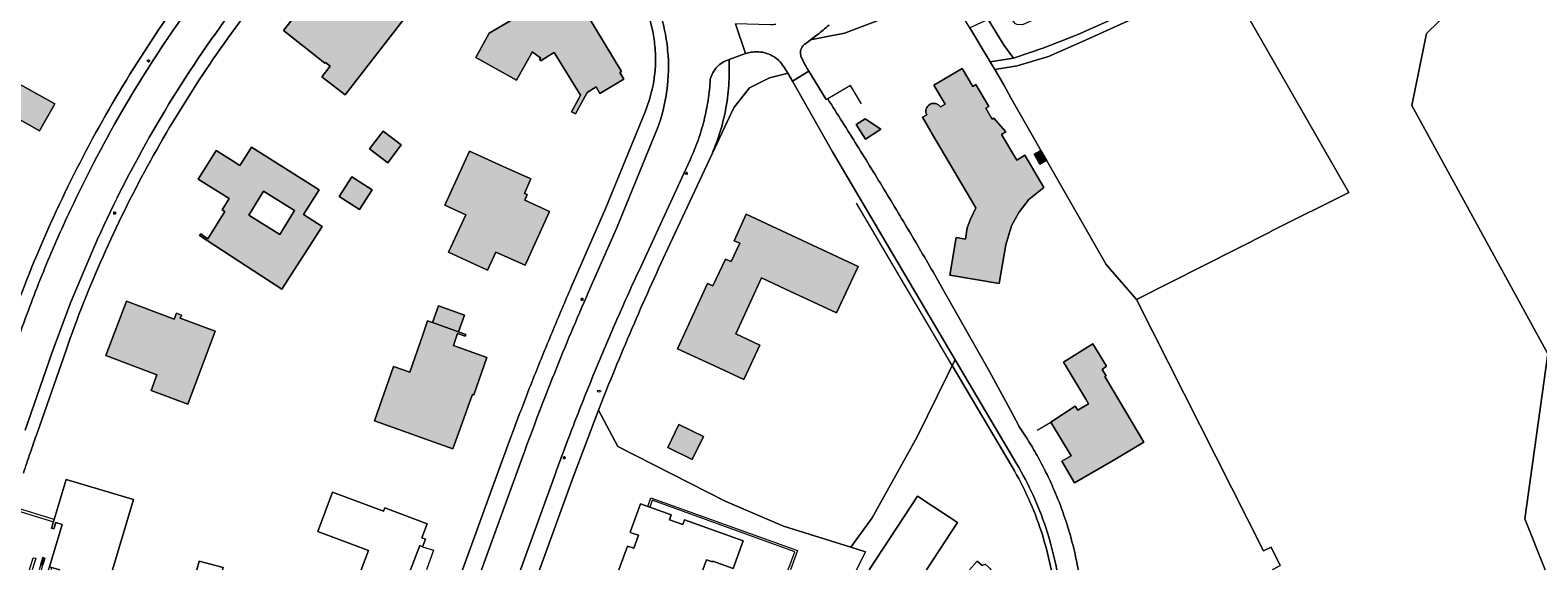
# Model space of a CAD drawing. Header units: metres. Extents: x 187482 to 189800, y 333582 to 335019.
# Tile 155 of 256: x 189077 to 189325, y 333584 to 333673. Entities that reach past the tile are written whole.
import ezdxf
from ezdxf.enums import TextEntityAlignment as Align

# ---------------------------------------------------------------- set-up
doc = ezdxf.new("R2010")
doc.units = ezdxf.units.M
doc.layers.get('0').update_dxf_attribs({"color": 252, "lineweight": 18})
for name, color, linetype, lineweight in [('B-WE-GR-BEPLANTING_CULTUUR_HEESTERS-GV', 252, 'Continuous', 18), ('B-WE-GR-BOS_LOOF-GV', 252, 'Continuous', 18), ('B-WE-GR-HAAG-G', 252, 'GR-HAAG1-SO', 18), ('B-WE-IE-MEUBILAIR-S', 252, 'Continuous', 18), ('B-WE-IE-TERREINAFSCHEIDING_KUNSTMATIG_HEKWERK-G', 252, 'IE-TERREINAFSCHEIDING_KUNSTMATIG-SO', 18), ('B-WE-IE-TERREINAFSCHEIDING_KUNSTMATIG_MUUR-G', 252, 'IE-TERREINAFSCHEIDING_KUNSTMATIG-SO', 18), ('B-WE-OG-BEBOUWING-GV', 252, 'Continuous', 18), ('B-WE-OG-TERREIN_BEGROEID-GV', 252, 'Continuous', 18), ('B-WE-OG-TERREIN_ERF-GV', 252, 'Continuous', 18), ('B-WE-VH-GESLOTENVERHARDING_ASFALT-GV', 252, 'Continuous', 18), ('B-WE-VH-OPENVERHARDING_BETONSTRAATSTEEN-GV', 252, 'Continuous', 18), ('B-WE-VH-OPENVERHARDING_TEGEL-GV', 252, 'Continuous', 18)]:
    doc.layers.add(name, color=color, linetype=linetype, lineweight=lineweight)
doc.layers.add('B-WE-OG-BEBOUWING-V', color=7, linetype='Continuous', lineweight=18, true_color=0xf0f0f0)
doc.styles.add('NLCS-ISO', font='NLCS-ISO.ttf')
doc.linetypes.add('GR-HAAG1-SO', pattern='A,6,[176,NLCS.SHX,S=0.125,R=0,X=0,Y=0],-2', length=8)
doc.linetypes.add('IE-TERREINAFSCHEIDING_KUNSTMATIG-SO', pattern='A,4,[82,NLCS.SHX,S=0.75,R=90,X=0,Y=0],4,-2', length=10)

# ---------------------------------------------------------------- blocks, each defined once
blk = doc.blocks.new('SIE-MEUBILAIR_PAAL_LICHTMAST-SO')
for points in [[(-0.62, 0), (-1, 0)], [(-0.71, 0.71), (-0.44, 0.44)], [(0, 1), (0, 0.62)], [(0.44, 0.44), (0.71, 0.71)], [(1, 0), (0.62, 0)], [(-0.71, -0.71), (-0.44, -0.44)], [(0, -0.62), (0, -1)], [(0.44, -0.44), (0.71, -0.71)]]:
    blk.add_lwpolyline(points)
blk.add_circle((0, 0), 0.5)
blk = doc.blocks.new('SIE-MEUBILAIR_PUT_BRANDKRAAN-SO')
blk.add_ellipse((0, 0), major_axis=(1.25, 0), ratio=0.54)
at = {"style": 'NLCS-ISO'}
blk.add_text('bk', height=0.75, dxfattribs=at).set_placement((0.03, 0), align=Align.MIDDLE_CENTER)

msp = doc.modelspace()

# ---------------------------------------------------------------- hatches: boundary and pattern name
at = {"layer": 'B-WE-OG-BEBOUWING-V'}
h = msp.add_hatch(color=256, dxfattribs=at)
h.dxf.hatch_style = 1
h.paths.add_polyline_path([(189133.196, 333675.308), (189125.511, 333681.317), (189118.603, 333672.48), (189125.427, 333667.145), (189125.499, 333667.239), (189126.293, 333666.622), (189124.948, 333664.89), (189128.754, 333661.934), (189138.611, 333674.626), (189134.927, 333677.487)], flags=17)
h = msp.add_hatch(color=256, dxfattribs=at)
h.dxf.hatch_style = 1
h.paths.add_polyline_path([(189165.56, 333679.88), (189158.849, 333675.814), (189152.402, 333672.083), (189150.18, 333668.075), (189156.903, 333664.348), (189159.394, 333668.841), (189159.467, 333668.972), (189160.878, 333667.97), (189160.679, 333667.859), (189160.888, 333667.518), (189162.25, 333668.37), (189163.089, 333668.895), (189167.393, 333661.871), (189167.164, 333661.448), (189165.919, 333659.144), (189166.561, 333658.797), (189168.478, 333662.342), (189169.941, 333663.231), (189170.585, 333662.169), (189174.494, 333664.539), (189173.856, 333665.608), (189174.117, 333665.762), (189168.411, 333675.176), (189165.788, 333679.503)], flags=17)
h = msp.add_hatch(color=256, dxfattribs=at)
h.dxf.hatch_style = 1
h.paths.add_polyline_path([(189072.112, 333658.707), (189073.329, 333658.015), (189073.749, 333658.754), (189078.573, 333656.011), (189081.057, 333660.458), (189073.828, 333664.496), (189074.55, 333665.788), (189069.04, 333668.865), (189070.197, 333670.859), (189067.17, 333672.551), (189066.047, 333670.537), (189065.185, 333671.018), (189062.717, 333666.604), (189067.566, 333663.885), (189063.361, 333656.441), (189061.689, 333653.481), (189061.541, 333653.22), (189064.56, 333651.522), (189064.678, 333651.729), (189067.714, 333650.003), (189069.944, 333653.924), (189068.396, 333654.803), (189070.981, 333659.35), (189071.441, 333660.158), (189072.571, 333659.516)], flags=17)
h = msp.add_hatch(color=256, dxfattribs=at)
h.dxf.hatch_style = 1
h.paths.add_polyline_path([(189224.234, 333658.651), (189223.539, 333658.278), (189224.918, 333655.896), (189225.033, 333655.696), (189232.274, 333643.388), (189231.409, 333641.552), (189230.892, 333640.085), (189230.58, 333638.238), (189229.05, 333638.497), (189228.011, 333632.356), (189236.138, 333630.981), (189237.214, 333637.341), (189238.141, 333640.422), (189239.333, 333642.653), (189241.021, 333644.776), (189243.462, 333646.736), (189240.321, 333652.011), (189239.006, 333651.229), (189236.51, 333655.422), (189237.214, 333655.841), (189235.252, 333658.114), (189234.997, 333657.962), (189233.943, 333659.733), (189234.44, 333660.029), (189232.303, 333663.613), (189231.808, 333663.318), (189230.053, 333666.265), (189225.421, 333663.508), (189227.252, 333660.399), (189226.485, 333659.948), (189226.339, 333660.136), (189226.161, 333660.294), (189225.957, 333660.417), (189225.734, 333660.5), (189225.5, 333660.541), (189225.262, 333660.539), (189225.028, 333660.494), (189224.807, 333660.406), (189224.587, 333660.272), (189224.399, 333660.096), (189224.25, 333659.886), (189224.146, 333659.651), (189224.091, 333659.399), (189224.088, 333659.142), (189224.136, 333658.889)], flags=17)
h = msp.add_hatch(color=256, dxfattribs=at)
h.dxf.hatch_style = 1
h.paths.add_polyline_path([(189216.677, 333656.307), (189214.136, 333658.013), (189212.633, 333657.045), (189214.157, 333654.682)], flags=17)
h = msp.add_hatch(color=256, dxfattribs=at)
h.dxf.hatch_style = 1
h.paths.add_polyline_path([(189137.971, 333653.713), (189134.976, 333655.992), (189132.759, 333653.079), (189135.754, 333650.8)], flags=17)
h = msp.add_hatch(color=256, dxfattribs=at)
h.dxf.hatch_style = 1
h.paths.add_polyline_path([(189118.011, 333639.037), (189112.91, 333642.203), (189115.354, 333646.141), (189120.455, 333642.975)], flags=16)
h.paths.add_polyline_path([(189104.624, 333648.1), (189109.708, 333644.916), (189108.539, 333643.05), (189108.987, 333642.769), (189106.205, 333638.327), (189105.505, 333638.792), (189105.033, 333639.105), (189104.828, 333638.846), (189112.554, 333633.809), (189118.337, 333630.039), (189121.444, 333634.805), (189124.992, 333640.31), (189121.89, 333642.321), (189124.48, 333646.348), (189113.369, 333653.336), (189112.539, 333652.025), (189111.466, 333650.33), (189110.366, 333651.031), (189107.582, 333652.803), (189105.924, 333650.167)], flags=17)
h = msp.add_hatch(color=256, dxfattribs=at)
h.dxf.hatch_style = 1
h.paths.add_polyline_path([(189145.103, 333643.854), (189148.57, 333642.256), (189145.734, 333636.102), (189152.123, 333633.158), (189153.488, 333636.119), (189158.295, 333633.956), (189162.282, 333642.814), (189158.23, 333644.644), (189158.643, 333645.559), (189158.186, 333645.765), (189159.26, 333648.144), (189154.703, 333650.202), (189149.178, 333652.697)], flags=17)
h = msp.add_hatch(color=256, dxfattribs=at)
h.dxf.hatch_style = 1
h.paths.add_polyline_path([(189243.91, 333651.213), (189242.979, 333652.824), (189241.857, 333652.175), (189242.787, 333650.565)], flags=17)
h = msp.add_hatch(color=256, dxfattribs=at)
h.dxf.hatch_style = 1
h.paths.add_polyline_path([(189127.764, 333645.241), (189131.109, 333643.107), (189133.188, 333646.365), (189129.842, 333648.499)], flags=17)
h = msp.add_hatch(color=256, dxfattribs=at)
h.dxf.hatch_style = 1
h.paths.add_polyline_path([(189212.972, 333633.784), (189194.603, 333642.36), (189192.617, 333637.983), (189193.528, 333637.57), (189192.101, 333634.568), (189191.194, 333634.99), (189189.136, 333630.57), (189188.268, 333630.99), (189183.301, 333620.253), (189184.028, 333619.917), (189190.109, 333617.104), (189194.192, 333615.215), (189196.808, 333620.869), (189192.878, 333622.687), (189197.133, 333631.886), (189201.057, 333630.054), (189209.41, 333626.155)], flags=17)
h = msp.add_hatch(color=256, dxfattribs=at)
h.dxf.hatch_style = 1
h.paths.add_polyline_path([(189092.86, 333628.075), (189089.475, 333619.166), (189097.85, 333615.984), (189096.879, 333613.399), (189102.909, 333611.161), (189107.405, 333623.149), (189101.672, 333625.295), (189101.858, 333625.791), (189101.04, 333626.097), (189100.669, 333625.108)], flags=17)
h = msp.add_hatch(color=256, dxfattribs=at)
h.dxf.hatch_style = 1
h.paths.add_polyline_path([(189143.084, 333624.555), (189147.37, 333623.025), (189148.344, 333625.757), (189144.059, 333627.286)], flags=17)
h = msp.add_hatch(color=256, dxfattribs=at)
h.dxf.hatch_style = 1
h.paths.add_polyline_path([(189142.29, 333624.838), (189141.502, 333622.571), (189139.358, 333616.407), (189136.682, 333617.339), (189133.569, 333608.414), (189146.443, 333603.822), (189148.498, 333609.583), (189149.226, 333611.625), (189149.634, 333612.77), (189149.883, 333612.679), (189152.026, 333618.816), (189147.741, 333620.345), (189146.516, 333620.782), (189147.222, 333622.76), (189148.446, 333622.323), (189148.547, 333622.605), (189147.37, 333623.025), (189143.084, 333624.555)], flags=17)
h = msp.add_hatch(color=256, dxfattribs=at)
h.dxf.hatch_style = 1
h.paths.add_polyline_path([(189253.746, 333617.382), (189251.527, 333621.045), (189246.69, 333618.067), (189247.11, 333617.374), (189250.376, 333611.983), (189250.825, 333611.242), (189249.046, 333610.164), (189248.632, 333610.848), (189244.589, 333608.22), (189247.947, 333602.676), (189246.439, 333601.783), (189248.524, 333598.232), (189254.834, 333601.938), (189259.903, 333604.914), (189253.82, 333615.137), (189253.473, 333615.71), (189253.675, 333615.832), (189253.052, 333616.86)], flags=17)
h = msp.add_hatch(color=256, dxfattribs=at)
h.dxf.hatch_style = 1
h.paths.add_polyline_path([(189183.562, 333607.813), (189181.703, 333604.043), (189185.709, 333602.068), (189187.568, 333605.838)], flags=17)
h = msp.add_hatch(color=256, dxfattribs=at)
h.dxf.hatch_style = 1
h.paths.add_polyline_path([(189078.811, 333584.894), (189079.135, 333584.797), (189079.455, 333585.879), (189079.131, 333585.975)], flags=17)

# ---------------------------------------------------------------- linework, layer by layer
at = {"layer": 'B-WE-GR-BEPLANTING_CULTUUR_HEESTERS-GV', "flags": 128}
msp.add_lwpolyline([(189238.487, 333667.966), (189234.658, 333667.342), (189235.4, 333666.101), (189239.09, 333666.705), (189244.244, 333668.224), (189249.815, 333670.714), (189257.699, 333674.27), (189271.629, 333680.791), (189283.128, 333686.303), (189293.515, 333694.307), (189292.699, 333695.195), (189282.268, 333687.472), (189270.988, 333681.858), (189256.94, 333675.324), (189248.947, 333671.785), (189243.445, 333669.652)], close=True, dxfattribs=at)
at = {"layer": 'B-WE-GR-BEPLANTING_CULTUUR_HEESTERS-GV'}
for points in [[(189194.94, 333668.84, 0.0127362), (189194.477, 333668.728)], [(189195.409, 333668.925, 0.0148249), (189194.94, 333668.84)], [(189195.882, 333668.983, 0.0127525), (189195.409, 333668.925)], [(189196.357, 333669.013, 0.0127139), (189195.882, 333668.983)], [(189197.661, 333668.845, 0.0645317), (189196.357, 333669.013)], [(189198.881, 333668.353, 0.0640892), (189197.661, 333668.845)], [(189191.781, 333667.726, -0.0303189), (189191.735, 333663.504)], [(189199.936, 333667.567, 0.0646086), (189198.881, 333668.353)], [(189200.758, 333666.54, 0.0643476), (189199.936, 333667.567)], [(189191.735, 333663.504, -0.0303476), (189191.176, 333659.319)], [(189191.176, 333659.319, -0.0305613), (189190.113, 333655.233)], [(189190.113, 333655.233, -0.0256419), (189188.562, 333651.306)]]:
    msp.add_lwpolyline(points, format="xyb", dxfattribs=at)
at = {"layer": 'B-WE-GR-BEPLANTING_CULTUUR_HEESTERS-GV', "flags": 128}
for points in [[(189188.562, 333651.306), (189192.303, 333659.268), (189192.679, 333659.975), (189195.135, 333663.113), (189198.425, 333664.74), (189201.041, 333665.385), (189201.409, 333665.475), (189200.758, 333666.54)], [(189194.477, 333668.728), (189191.781, 333667.726)]]:
    msp.add_lwpolyline(points, dxfattribs=at)
at = {"layer": 'B-WE-GR-BOS_LOOF-GV'}
msp.add_lwpolyline([(189352.794, 333724.402), (189317.192, 333706.24), (189299.618, 333695.064), (189286.759, 333684.575), (189274.946, 333678.417), (189293.557, 333645.927), (189281.022, 333639.649), (189280.647, 333639.459), (189280.547, 333639.409), (189258.665, 333628.334), (189279.509, 333587.093), (189280.775, 333587.718), (189282.283, 333584.661), (189281.047, 333584.051), (189281.088, 333583.97)], dxfattribs=at)
at = {"layer": 'B-WE-GR-BOS_LOOF-GV', "flags": 128}
msp.add_lwpolyline([(189325.777, 333583.97), (189322.413, 333592.316), (189326.197, 333619.434), (189303.866, 333660.179), (189306.272, 333671.985), (189310.428, 333676.035), (189317.994, 333677.022), (189329.479, 333681.193), (189334.189, 333680.685), (189337.178, 333676.256), (189335.579, 333669.434), (189336.88, 333659.799), (189339.667, 333651.216), (189338.793, 333646.703), (189339.831, 333638.085), (189344.922, 333621.967), (189353.082, 333609.134)], dxfattribs=at)
at = {"layer": 'B-WE-GR-HAAG-G', "ltscale": 0.2, "flags": 128}
msp.add_lwpolyline([(189205.174, 333670.978), (189210.757, 333672.056)], dxfattribs=at)
at = {"layer": 'B-WE-IE-TERREINAFSCHEIDING_KUNSTMATIG_HEKWERK-G', "ltscale": 0.2, "flags": 128}
for points in [[(189238.487, 333667.966), (189243.445, 333669.652), (189248.947, 333671.785), (189256.94, 333675.324), (189270.988, 333681.858), (189282.268, 333687.472), (189292.699, 333695.195), (189295.199, 333698.273)], [(189234.658, 333667.342), (189231.315, 333672.935)], [(189234.658, 333667.342), (189238.487, 333667.966)], [(189242.641, 333653.393), (189238.039, 333661.453), (189236.922, 333663.555), (189235.4, 333666.101), (189234.658, 333667.342)], [(189242.641, 333653.393), (189242.979, 333652.824)], [(189243.91, 333651.213), (189244.569, 333650.059)], [(189228.439, 333617.487), (189212.692, 333644.149)], [(189228.439, 333617.487), (189238.26, 333600.858)]]:
    msp.add_lwpolyline(points, dxfattribs=at)
at = {"layer": 'B-WE-IE-TERREINAFSCHEIDING_KUNSTMATIG_HEKWERK-G', "ltscale": 0.2}
for points in [[(189207.984, 333661.281, -0.002799), (189212.787, 333653.653)], [(189212.787, 333653.653, -0.0027761), (189217.505, 333645.971)], [(189217.505, 333645.971, -0.0029869), (189222.136, 333638.237)], [(189222.136, 333638.237, -0.0029305), (189226.681, 333630.452)], [(189238.26, 333600.858, -0.0275878), (189240.949, 333595.678)], [(189240.949, 333595.678, -0.0275516), (189243.055, 333590.234)], [(189245.429, 333596.414, -0.0153186), (189246.769, 333592.902)], [(189246.769, 333592.902, -0.0153182), (189247.89, 333589.315)], [(189243.055, 333590.234, -0.0275109), (189244.552, 333584.592)], [(189247.89, 333589.315, -0.0156139), (189248.789, 333585.665)], [(189248.789, 333585.665, -0.0071962), (189249.127, 333583.97)], [(189244.552, 333584.592, -0.0029711), (189244.676, 333583.97)]]:
    msp.add_lwpolyline(points, format="xyb", dxfattribs=at)
at = {"layer": 'B-WE-IE-TERREINAFSCHEIDING_KUNSTMATIG_MUUR-G', "ltscale": 0.2, "flags": 128}
for points in [[(189223.741, 333676.979), (189210.757, 333672.056)], [(189213.517, 333660.485), (189211.701, 333663.495), (189207.984, 333661.281)], [(189244.569, 333650.059), (189253.683, 333634.098)], [(189242.348, 333606.878), (189244.589, 333608.22)], [(189178.45, 333594.361), (189178.965, 333595.791)], [(189179.157, 333595.382), (189178.754, 333594.252)], [(189178.965, 333595.791), (189202.995, 333587.141)], [(189202.586, 333586.949), (189179.157, 333595.382)], [(189080.99, 333592.222), (189074.269, 333594.304), (189074.155, 333593.936), (189080.874, 333591.835)], [(189141.466, 333587.761), (189143.266, 333587.183), (189142.114, 333583.97)], [(189078.89, 333583.97), (189079.135, 333584.797)], [(189201.514, 333583.97), (189202.586, 333586.949)], [(189202.995, 333587.141), (189201.854, 333583.97)], [(189080.028, 333583.97), (189080.186, 333584.48)]]:
    msp.add_lwpolyline(points, dxfattribs=at)
at = {"layer": 'B-WE-IE-TERREINAFSCHEIDING_KUNSTMATIG_MUUR-G', "ltscale": 0.2}
for points in [[(189076.943, 333583.97), (189077.547, 333585.954), (189077.95, 333585.86), (189077.367, 333583.97)], [(189078.811, 333584.894), (189078.538, 333583.97)], [(189080.544, 333584.372), (189080.417, 333583.97)]]:
    msp.add_lwpolyline(points, dxfattribs=at)
at = {"layer": 'B-WE-OG-BEBOUWING-GV', "flags": 128}
for points in [[(189133.196, 333675.308), (189125.511, 333681.317), (189118.603, 333672.48), (189125.427, 333667.145), (189125.499, 333667.239), (189126.293, 333666.622), (189124.948, 333664.89), (189128.754, 333661.934), (189138.611, 333674.626), (189134.927, 333677.487)], [(189165.56, 333679.88), (189158.849, 333675.814), (189152.402, 333672.083), (189150.18, 333668.075), (189156.903, 333664.348), (189159.394, 333668.841), (189159.467, 333668.972), (189160.878, 333667.97), (189160.679, 333667.859), (189160.888, 333667.518), (189162.25, 333668.37), (189163.089, 333668.895), (189167.393, 333661.871), (189167.164, 333661.448), (189165.919, 333659.144), (189166.561, 333658.797), (189168.478, 333662.342), (189169.941, 333663.231), (189170.585, 333662.169), (189174.494, 333664.539), (189173.856, 333665.608), (189174.117, 333665.762), (189168.411, 333675.176), (189165.788, 333679.503)], [(189224.234, 333658.651), (189223.539, 333658.278), (189224.918, 333655.896), (189225.033, 333655.696), (189232.274, 333643.388), (189231.409, 333641.552), (189230.892, 333640.085), (189230.58, 333638.238), (189229.05, 333638.497), (189228.011, 333632.356), (189236.138, 333630.981), (189237.214, 333637.341), (189238.141, 333640.422), (189239.333, 333642.653), (189241.021, 333644.776), (189243.462, 333646.736), (189240.321, 333652.011), (189239.006, 333651.229), (189236.51, 333655.422), (189237.214, 333655.841), (189235.252, 333658.114), (189234.997, 333657.962), (189233.943, 333659.733), (189234.44, 333660.029), (189232.303, 333663.613), (189231.808, 333663.318), (189230.053, 333666.265), (189225.421, 333663.508), (189227.252, 333660.399), (189226.485, 333659.948), (189226.339, 333660.136), (189226.161, 333660.294), (189225.957, 333660.417), (189225.734, 333660.5), (189225.5, 333660.541), (189225.262, 333660.539), (189225.028, 333660.494), (189224.807, 333660.406), (189224.587, 333660.272), (189224.399, 333660.096), (189224.25, 333659.886), (189224.146, 333659.651), (189224.091, 333659.399), (189224.088, 333659.142), (189224.136, 333658.889)], [(189216.677, 333656.307), (189214.136, 333658.013), (189212.633, 333657.045), (189214.157, 333654.682)], [(189137.971, 333653.713), (189134.976, 333655.992), (189132.759, 333653.079), (189135.754, 333650.8)], [(189104.624, 333648.1), (189109.708, 333644.916), (189108.539, 333643.05), (189108.987, 333642.769), (189106.205, 333638.327), (189105.505, 333638.792), (189105.033, 333639.105), (189104.828, 333638.846), (189112.554, 333633.809), (189118.337, 333630.039), (189121.444, 333634.805), (189124.992, 333640.31), (189121.89, 333642.321), (189124.48, 333646.348), (189113.369, 333653.336), (189112.539, 333652.025), (189111.466, 333650.33), (189110.366, 333651.031), (189107.582, 333652.803), (189105.924, 333650.167)], [(189145.103, 333643.854), (189148.57, 333642.256), (189145.734, 333636.102), (189152.123, 333633.158), (189153.488, 333636.119), (189158.295, 333633.956), (189162.282, 333642.814), (189158.23, 333644.644), (189158.643, 333645.559), (189158.186, 333645.765), (189159.26, 333648.144), (189154.703, 333650.202), (189149.178, 333652.697)], [(189243.91, 333651.213), (189242.979, 333652.824), (189241.857, 333652.175), (189242.787, 333650.565)], [(189127.764, 333645.241), (189131.109, 333643.107), (189133.188, 333646.365), (189129.842, 333648.499)], [(189118.011, 333639.037), (189112.91, 333642.203), (189115.354, 333646.141), (189120.455, 333642.975)], [(189212.972, 333633.784), (189194.603, 333642.36), (189192.617, 333637.983), (189193.528, 333637.57), (189192.101, 333634.568), (189191.194, 333634.99), (189189.136, 333630.57), (189188.268, 333630.99), (189183.301, 333620.253), (189184.028, 333619.917), (189190.109, 333617.104), (189194.192, 333615.215), (189196.808, 333620.869), (189192.878, 333622.687), (189197.133, 333631.886), (189201.057, 333630.054), (189209.41, 333626.155)], [(189092.86, 333628.075), (189089.475, 333619.166), (189097.85, 333615.984), (189096.879, 333613.399), (189102.909, 333611.161), (189107.405, 333623.149), (189101.672, 333625.295), (189101.858, 333625.791), (189101.04, 333626.097), (189100.669, 333625.108)], [(189143.084, 333624.555), (189147.37, 333623.025), (189148.344, 333625.757), (189144.059, 333627.286)], [(189142.29, 333624.838), (189141.502, 333622.571), (189139.358, 333616.407), (189136.682, 333617.339), (189133.569, 333608.414), (189146.443, 333603.822), (189148.498, 333609.583), (189149.226, 333611.625), (189149.634, 333612.77), (189149.883, 333612.679), (189152.026, 333618.816), (189147.741, 333620.345), (189146.516, 333620.782), (189147.222, 333622.76), (189148.446, 333622.323), (189148.547, 333622.605), (189147.37, 333623.025), (189143.084, 333624.555)], [(189253.746, 333617.382), (189251.527, 333621.045), (189246.69, 333618.067), (189247.11, 333617.374), (189250.376, 333611.983), (189250.825, 333611.242), (189249.046, 333610.164), (189248.632, 333610.848), (189244.589, 333608.22), (189247.947, 333602.676), (189246.439, 333601.783), (189248.524, 333598.232), (189254.834, 333601.938), (189259.903, 333604.914), (189253.82, 333615.137), (189253.473, 333615.71), (189253.675, 333615.832), (189253.052, 333616.86)], [(189183.562, 333607.813), (189181.703, 333604.043), (189185.709, 333602.068), (189187.568, 333605.838)], [(189078.811, 333584.894), (189079.135, 333584.797), (189079.455, 333585.879), (189079.131, 333585.975)]]:
    msp.add_lwpolyline(points, close=True, dxfattribs=at)
for points in [[(189073.749, 333658.754), (189078.573, 333656.011), (189081.057, 333660.458), (189073.828, 333664.496)], [(189090.528, 333583.97), (189093.991, 333595.512), (189082.965, 333598.816), (189080.99, 333592.222)], [(189224.173, 333583.97), (189229.299, 333591.749), (189222.746, 333596.068), (189214.773, 333583.97)], [(189139.484, 333583.97), (189140.997, 333587.992), (189141.466, 333587.761), (189141.915, 333588.986), (189141.35, 333589.207)], [(189108.622, 333583.97), (189108.721, 333584.343), (189104.772, 333585.395), (189104.392, 333583.97)], [(189187.453, 333583.97), (189188.052, 333585.633)], [(189234.699, 333583.97), (189234.741, 333584.085), (189233.819, 333584.901), (189233.352, 333584.658), (189232.527, 333585.401), (189231.238, 333583.97)]]:
    msp.add_lwpolyline(points, dxfattribs=at)
at = {"layer": 'B-WE-OG-BEBOUWING-GV'}
for points in [[(189141.35, 333589.207), (189142.217, 333591.521), (189135.247, 333594.144), (189135.04, 333593.589), (189126.686, 333596.713), (189124.262, 333590.238), (189132.579, 333587.126), (189131.4, 333583.97)], [(189188.052, 333585.633), (189189.058, 333585.271), (189189.102, 333585.393), (189192.443, 333584.191), (189194.078, 333588.736), (189184.481, 333592.19), (189184.197, 333591.4), (189182.014, 333592.185), (189182.298, 333592.976), (189178.754, 333594.252), (189178.45, 333594.361), (189177.217, 333594.805), (189175.538, 333590.138), (189175.876, 333590.016), (189176.902, 333589.647), (189176.13, 333587.501), (189175.104, 333587.871), (189173.7, 333583.97)], [(189080.99, 333592.222), (189080.874, 333591.835), (189080.563, 333590.784), (189080.928, 333590.676), (189081.238, 333591.728), (189082.291, 333591.411), (189080.186, 333584.48), (189080.544, 333584.372), (189081.877, 333583.97)]]:
    msp.add_lwpolyline(points, dxfattribs=at)
at = {"layer": 'B-WE-OG-TERREIN_BEGROEID-GV', "flags": 128}
for points in [[(189206.252, 333671.771), (189205.174, 333670.978), (189210.757, 333672.056), (189223.741, 333676.979), (189222.282, 333679.321), (189223.197, 333679.867), (189220.389, 333684.414)], [(189257.699, 333674.27), (189249.815, 333670.714), (189244.244, 333668.224), (189239.09, 333666.705), (189235.4, 333666.101), (189236.922, 333663.555), (189238.039, 333661.453), (189242.641, 333653.393), (189242.979, 333652.824), (189243.91, 333651.213), (189244.569, 333650.059), (189253.683, 333634.098), (189258.665, 333628.334), (189280.547, 333639.409), (189280.647, 333639.459), (189281.022, 333639.649), (189293.557, 333645.927), (189274.946, 333678.417)]]:
    msp.add_lwpolyline(points, dxfattribs=at)
at = {"layer": 'B-WE-OG-TERREIN_BEGROEID-GV'}
msp.add_lwpolyline([(189353.082, 333609.134), (189344.922, 333621.967), (189339.831, 333638.085), (189338.793, 333646.703), (189339.667, 333651.216), (189336.88, 333659.799), (189335.579, 333669.434), (189337.178, 333676.256), (189334.189, 333680.685), (189329.479, 333681.193), (189317.994, 333677.022), (189310.428, 333676.035), (189306.272, 333671.985), (189303.866, 333660.179), (189326.197, 333619.434), (189322.413, 333592.316), (189325.777, 333583.97)], dxfattribs=at)
msp.add_lwpolyline([(189208.21, 333673.403, -0.0050231), (189206.252, 333671.771)], format="xyb", dxfattribs=at)
at = {"layer": 'B-WE-OG-TERREIN_ERF-GV', "flags": 128}
for points in [[(189292.699, 333695.195), (189295.199, 333698.273), (189292.289, 333697.013), (189290.078, 333695.947), (189283.586, 333692.819), (189276.012, 333689.772), (189270.863, 333688.146), (189264.479, 333685.24), (189258.808, 333682.63), (189245.149, 333675.78), (189239.979, 333673.412), (189239.079, 333673.459), (189238.813, 333673.615), (189238.278, 333674.273), (189237.648, 333675.875), (189234.325, 333674.332), (189236.957, 333670.061), (189238.487, 333667.966), (189243.445, 333669.652), (189248.947, 333671.785), (189256.94, 333675.324), (189270.988, 333681.858), (189282.268, 333687.472)], [(189118.603, 333672.48), (189125.511, 333681.317), (189133.196, 333675.308), (189134.927, 333677.487), (189138.611, 333674.626), (189128.754, 333661.934), (189124.948, 333664.89), (189126.293, 333666.622), (189125.499, 333667.239), (189125.427, 333667.145)], [(189150.18, 333668.075), (189152.402, 333672.083), (189158.849, 333675.814), (189165.56, 333679.88), (189165.788, 333679.503), (189168.411, 333675.176), (189174.117, 333665.762), (189173.856, 333665.608), (189174.494, 333664.539), (189170.585, 333662.169), (189169.941, 333663.231), (189168.478, 333662.342), (189166.561, 333658.797), (189165.919, 333659.144), (189167.164, 333661.448), (189167.393, 333661.871), (189163.089, 333668.895), (189162.25, 333668.37), (189160.888, 333667.518), (189160.679, 333667.859), (189160.878, 333667.97), (189159.467, 333668.972), (189159.394, 333668.841), (189156.903, 333664.348)], [(189234.325, 333674.332), (189231.315, 333672.935), (189234.658, 333667.342), (189238.487, 333667.966), (189236.957, 333670.061)], [(189226.485, 333659.948), (189227.252, 333660.399), (189225.421, 333663.508), (189230.053, 333666.265), (189231.808, 333663.318), (189232.303, 333663.613), (189234.44, 333660.029), (189233.943, 333659.733), (189234.997, 333657.962), (189235.252, 333658.114), (189237.214, 333655.841), (189236.51, 333655.422), (189239.006, 333651.229), (189240.321, 333652.011), (189243.462, 333646.736), (189241.021, 333644.776), (189239.333, 333642.653), (189238.141, 333640.422), (189237.214, 333637.341), (189236.138, 333630.981), (189228.011, 333632.356), (189229.05, 333638.497), (189230.58, 333638.238), (189230.892, 333640.085), (189231.409, 333641.552), (189232.274, 333643.388), (189225.033, 333655.696), (189224.918, 333655.896), (189223.539, 333658.278), (189224.234, 333658.651), (189224.136, 333658.889), (189224.088, 333659.142), (189224.091, 333659.399), (189224.146, 333659.651), (189224.25, 333659.886), (189224.399, 333660.096), (189224.587, 333660.272), (189224.807, 333660.406), (189225.028, 333660.494), (189225.262, 333660.539), (189225.5, 333660.541), (189225.734, 333660.5), (189225.957, 333660.417), (189226.161, 333660.294), (189226.339, 333660.136)], [(189216.677, 333656.307), (189214.157, 333654.682), (189212.633, 333657.045), (189214.136, 333658.013)], [(189137.971, 333653.713), (189135.754, 333650.8), (189132.759, 333653.079), (189134.976, 333655.992)], [(189108.539, 333643.05), (189109.708, 333644.916), (189104.624, 333648.1), (189105.924, 333650.167), (189107.582, 333652.803), (189110.366, 333651.031), (189111.466, 333650.33), (189112.539, 333652.025), (189113.369, 333653.336), (189124.48, 333646.348), (189121.89, 333642.321), (189124.992, 333640.31), (189121.444, 333634.805), (189118.337, 333630.039), (189112.554, 333633.809), (189104.828, 333638.846), (189105.033, 333639.105), (189105.505, 333638.792), (189106.205, 333638.327), (189108.987, 333642.769)], [(189145.734, 333636.102), (189148.57, 333642.256), (189145.103, 333643.854), (189149.178, 333652.697), (189154.703, 333650.202), (189159.26, 333648.144), (189158.186, 333645.765), (189158.643, 333645.559), (189158.23, 333644.644), (189162.282, 333642.814), (189158.295, 333633.956), (189153.488, 333636.119), (189152.123, 333633.158)], [(189133.188, 333646.365), (189131.109, 333643.107), (189127.764, 333645.241), (189129.842, 333648.499)], [(189115.354, 333646.141), (189112.91, 333642.203), (189118.011, 333639.037), (189120.455, 333642.975)], [(189192.617, 333637.983), (189194.603, 333642.36), (189212.972, 333633.784), (189209.41, 333626.155), (189201.057, 333630.054), (189197.133, 333631.886), (189192.878, 333622.687), (189196.808, 333620.869), (189194.192, 333615.215), (189190.109, 333617.104), (189184.028, 333619.917), (189183.301, 333620.253), (189188.268, 333630.99), (189189.136, 333630.57), (189191.194, 333634.99), (189192.101, 333634.568), (189193.528, 333637.57)], [(189097.85, 333615.984), (189089.475, 333619.166), (189092.86, 333628.075), (189100.669, 333625.108), (189101.04, 333626.097), (189101.858, 333625.791), (189101.672, 333625.295), (189107.405, 333623.149), (189102.909, 333611.161), (189096.879, 333613.399)], [(189139.358, 333616.407), (189141.502, 333622.571), (189142.29, 333624.838), (189143.084, 333624.555), (189144.059, 333627.286), (189148.344, 333625.757), (189147.37, 333623.025), (189148.547, 333622.605), (189148.446, 333622.323), (189147.222, 333622.76), (189146.516, 333620.782), (189147.741, 333620.345), (189152.026, 333618.816), (189149.883, 333612.679), (189149.634, 333612.77), (189149.226, 333611.625), (189148.498, 333609.583), (189146.443, 333603.822), (189133.569, 333608.414), (189136.682, 333617.339)], [(189244.589, 333608.22), (189248.632, 333610.848), (189249.046, 333610.164), (189250.825, 333611.242), (189250.376, 333611.983), (189247.11, 333617.374), (189246.69, 333618.067), (189251.527, 333621.045), (189253.746, 333617.382), (189253.052, 333616.86), (189253.675, 333615.832), (189253.473, 333615.71), (189253.82, 333615.137), (189259.903, 333604.914), (189254.834, 333601.938), (189248.524, 333598.232), (189246.439, 333601.783), (189247.947, 333602.676)], [(189185.709, 333602.068), (189181.703, 333604.043), (189183.562, 333607.813), (189187.568, 333605.838)], [(189079.455, 333585.879), (189079.135, 333584.797), (189078.811, 333584.894), (189079.131, 333585.975)]]:
    msp.add_lwpolyline(points, close=True, dxfattribs=at)
at = {"layer": 'B-WE-OG-TERREIN_ERF-GV'}
for points in [[(189097.004, 333670.927, -0.020813), (189107.415, 333685.304)], [(189114.413, 333677.84, 0.0203518), (189104.795, 333664.403)], [(189179.31, 333672.048, 0.0305393), (189178.63, 333674.735)], [(189179.659, 333669.299, 0.0302138), (189179.31, 333672.048)], [(189087.825, 333655.734, -0.0208498), (189097.004, 333670.927)], [(189179.411, 333664.143, 0.0570196), (189179.659, 333669.299)], [(189203.555, 333669.308, 0.0832414), (189203.5, 333668.72)], [(189203.801, 333669.845, 0.0856099), (189203.555, 333669.308)], [(189204.21, 333670.27, 0.0839022), (189203.801, 333669.845)], [(189203.5, 333668.72, 0.083405), (189203.642, 333668.147)], [(189203.975, 333667.443, 0.0057469), (189204.151, 333667.096)], [(189104.795, 333664.403, 0.0203523), (189096.304, 333650.227)], [(189178.01, 333659.174, 0.0570166), (189179.411, 333664.143)], [(189212.787, 333653.653, 0.002799), (189207.984, 333661.281)], [(189207.984, 333661.281, -0.002799), (189212.787, 333653.653)], [(189079.942, 333639.83, -0.0208108), (189087.825, 333655.734)], [(189217.505, 333645.971, 0.0027761), (189212.787, 333653.653)], [(189212.787, 333653.653, -0.0027761), (189217.505, 333645.971)], [(189096.304, 333650.227, 0.0202984), (189088.995, 333635.407)], [(189222.136, 333638.237, 0.0029869), (189217.505, 333645.971)], [(189217.505, 333645.971, -0.0029869), (189222.136, 333638.237)], [(189073.41, 333623.325, -0.0208185), (189079.942, 333639.83)], [(189181.738, 333636.705, 0.0040926), (189178.733, 333630.141)], [(189226.681, 333630.452, 0.0029305), (189222.136, 333638.237)], [(189222.136, 333638.237, -0.0029305), (189226.681, 333630.452)], [(189088.995, 333635.407, 0.020351), (189082.918, 333620.04)], [(189162.894, 333623.376, -0.0040716), (189165.866, 333630.347)], [(189178.733, 333630.141, 0.0039098), (189175.831, 333623.53)], [(189160.033, 333616.359, -0.0040918), (189162.894, 333623.376)], [(189175.831, 333623.53, 0.0040384), (189173.034, 333616.875)], [(189173.034, 333616.875, 0.004038), (189170.341, 333610.176)], [(189157.285, 333609.297, -0.003922), (189160.033, 333616.359)], [(189154.65, 333602.192, -0.0040929), (189157.285, 333609.297)], [(189241.177, 333604.748, 0.0128026), (189239.483, 333607.369)], [(189239.483, 333607.369, -0.0128026), (189241.177, 333604.748)], [(189078.157, 333606.399, 0.0023754), (189077.031, 333603.129)], [(189242.736, 333602.043, 0.0127516), (189241.177, 333604.748)], [(189241.177, 333604.748, -0.0127516), (189242.736, 333602.043)], [(189077.031, 333603.129, 0.0021024), (189075.932, 333599.849)], [(189244.154, 333599.263, 0.0128968), (189242.736, 333602.043)], [(189242.736, 333602.043, -0.0128968), (189244.154, 333599.263)], [(189238.26, 333600.858, -0.0275878), (189240.949, 333595.678)], [(189240.949, 333595.678, 0.0275878), (189238.26, 333600.858)], [(189243.784, 333590.894, 0.0530613), (189239.035, 333601.316)], [(189239.035, 333601.316, -0.0530613), (189243.784, 333590.894)], [(189245.429, 333596.414, 0.0130448), (189244.154, 333599.263)], [(189244.154, 333599.263, -0.0130448), (189245.429, 333596.414)], [(189240.949, 333595.678, -0.0275516), (189243.055, 333590.234)], [(189243.055, 333590.234, 0.0275516), (189240.949, 333595.678)], [(189246.769, 333592.902, 0.0153186), (189245.429, 333596.414)], [(189245.429, 333596.414, -0.0153186), (189246.769, 333592.902)], [(189247.89, 333589.315, 0.0153182), (189246.769, 333592.902)], [(189246.769, 333592.902, -0.0153182), (189247.89, 333589.315)], [(189243.055, 333590.234, -0.0275109), (189244.552, 333584.592)], [(189244.552, 333584.592, 0.0275109), (189243.055, 333590.234)], [(189245.592, 333583.97, 0.0331075), (189243.784, 333590.894)], [(189243.784, 333590.894, -0.0331075), (189245.592, 333583.97)], [(189248.789, 333585.665, 0.0156139), (189247.89, 333589.315)], [(189247.89, 333589.315, -0.0156139), (189248.789, 333585.665)], [(189249.127, 333583.97, 0.0071962), (189248.789, 333585.665)], [(189248.789, 333585.665, -0.0071962), (189249.127, 333583.97)], [(189244.552, 333584.592, -0.0029711), (189244.676, 333583.97)], [(189244.676, 333583.97, 0.0029711), (189244.552, 333584.592)]]:
    msp.add_lwpolyline(points, format="xyb", dxfattribs=at)
at = {"layer": 'B-WE-OG-TERREIN_ERF-GV', "flags": 128}
for points in [[(189281.088, 333583.97), (189281.047, 333584.051), (189282.283, 333584.661), (189280.775, 333587.718), (189279.509, 333587.093), (189258.665, 333628.334), (189253.683, 333634.098), (189244.569, 333650.059), (189243.91, 333651.213), (189242.787, 333650.565), (189241.857, 333652.175), (189242.979, 333652.824), (189242.641, 333653.393), (189238.039, 333661.453), (189236.922, 333663.555), (189235.4, 333666.101), (189234.658, 333667.342), (189231.315, 333672.935), (189227.889, 333678.552), (189223.741, 333676.979), (189210.757, 333672.056), (189205.174, 333670.978), (189204.8, 333670.704), (189204.21, 333670.27)], [(189203.642, 333668.147), (189203.723, 333667.97), (189203.805, 333667.793), (189203.889, 333667.618), (189203.975, 333667.443)], [(189204.151, 333667.096), (189204.241, 333666.924), (189204.333, 333666.752), (189204.621, 333666.263), (189204.874, 333665.834), (189207.734, 333661.186), (189207.984, 333661.281)], [(189073.828, 333664.496), (189081.057, 333660.458), (189078.573, 333656.011), (189073.749, 333658.754)], [(189170.341, 333610.176), (189173.513, 333604.222), (189191.14, 333595.233), (189200.727, 333591.146), (189211.797, 333587.669), (189215.298, 333592.49), (189222.66, 333605.807), (189227.699, 333616.045), (189228.439, 333617.487), (189228.925, 333618.434), (189208.744, 333652.602), (189202.2, 333664.183), (189201.409, 333665.475)], [(189201.409, 333665.475), (189201.041, 333665.385), (189198.425, 333664.74), (189195.135, 333663.113), (189192.679, 333659.975), (189192.303, 333659.268), (189188.562, 333651.306), (189186.56, 333647.023), (189181.738, 333636.705)], [(189207.984, 333661.281), (189207.734, 333661.186), (189204.874, 333665.834), (189202.2, 333664.183), (189208.744, 333652.602), (189228.925, 333618.434)], [(189165.866, 333630.347), (189171.554, 333643.396), (189178.01, 333659.174)], [(189239.483, 333607.369), (189238.299, 333609.581), (189234.533, 333616.507), (189226.681, 333630.452)], [(189226.681, 333630.452), (189234.533, 333616.507), (189238.299, 333609.581), (189239.483, 333607.369)], [(189082.918, 333620.04), (189078.157, 333606.399)], [(189238.26, 333600.858), (189228.439, 333617.487), (189227.699, 333616.045), (189222.66, 333605.807), (189215.298, 333592.49), (189211.797, 333587.669), (189214.182, 333586.92), (189212.685, 333583.97)], [(189239.035, 333601.316), (189228.925, 333618.434), (189228.439, 333617.487), (189238.26, 333600.858)], [(189228.925, 333618.434), (189239.035, 333601.316)], [(189211.797, 333587.669), (189200.727, 333591.146), (189191.14, 333595.233), (189173.513, 333604.222), (189170.341, 333610.176), (189166.181, 333599.174), (189160.653, 333583.97)], [(189148.043, 333583.97), (189154.65, 333602.192)], [(189131.4, 333583.97), (189132.579, 333587.126), (189124.262, 333590.238), (189126.686, 333596.713), (189135.04, 333593.589), (189135.247, 333594.144)], [(189173.7, 333583.97), (189175.104, 333587.871), (189176.13, 333587.501), (189176.902, 333589.647), (189175.876, 333590.016), (189175.538, 333590.138), (189177.217, 333594.805), (189178.45, 333594.361), (189178.754, 333594.252), (189182.298, 333592.976), (189182.014, 333592.185), (189184.197, 333591.4), (189184.481, 333592.19), (189194.078, 333588.736), (189192.443, 333584.191), (189189.102, 333585.393), (189189.058, 333585.271), (189188.052, 333585.633), (189187.453, 333583.97)], [(189214.773, 333583.97), (189222.746, 333596.068), (189229.299, 333591.749)], [(189081.877, 333583.97), (189080.544, 333584.372), (189080.186, 333584.48), (189082.291, 333591.411), (189081.238, 333591.728), (189080.928, 333590.676), (189080.563, 333590.784)], [(189212.685, 333583.97), (189214.182, 333586.92), (189211.797, 333587.669)], [(189104.392, 333583.97), (189104.772, 333585.395), (189108.721, 333584.343), (189108.622, 333583.97)], [(189231.238, 333583.97), (189232.527, 333585.401), (189233.352, 333584.658), (189233.819, 333584.901), (189234.741, 333584.085), (189234.699, 333583.97)]]:
    msp.add_lwpolyline(points, dxfattribs=at)
at = {"layer": 'B-WE-OG-TERREIN_ERF-GV'}
for points in [[(189080.563, 333590.784), (189080.874, 333591.835), (189080.99, 333592.222), (189082.965, 333598.816), (189093.991, 333595.512), (189090.528, 333583.97)], [(189135.247, 333594.144), (189142.217, 333591.521), (189141.35, 333589.207), (189141.915, 333588.986), (189141.466, 333587.761), (189140.997, 333587.992), (189139.484, 333583.97)], [(189229.299, 333591.749), (189224.173, 333583.97)]]:
    msp.add_lwpolyline(points, dxfattribs=at)
at = {"layer": 'B-WE-VH-GESLOTENVERHARDING_ASFALT-GV'}
for points in [[(189106.713, 333670.945, -0.0252725), (189119.073, 333686.792)], [(189103.328, 333676.538, 0.0234985), (189092.71, 333660.268)], [(189180.456, 333675.318, -0.0309032), (189181.326, 333671.887)], [(189181.326, 333671.887, -0.0304557), (189181.771, 333668.376)], [(189096.015, 333653.933, -0.0252655), (189106.713, 333670.945)], [(189181.771, 333668.376, -0.0568445), (189181.451, 333661.832)], [(189189.119, 333665.577, -0.0651691), (189189.807, 333666.519)], [(189189.807, 333666.519, -0.0651778), (189190.715, 333667.252)], [(189190.715, 333667.252, -0.0659706), (189191.781, 333667.726)], [(189188.343, 333661.086, 0.0234687), (189188.697, 333664.489)], [(189188.697, 333664.489, -0.0661993), (189189.119, 333665.577)], [(189181.451, 333661.832, -0.0569624), (189179.666, 333655.528)], [(189092.71, 333660.268, 0.0235295), (189083.665, 333643.074)], [(189187.671, 333657.732, 0.0238505), (189188.343, 333661.086)], [(189186.687, 333654.456, 0.0232976), (189187.671, 333657.732)], [(189185.399, 333651.287, 0.0234529), (189186.687, 333654.456)], [(189087.086, 333635.929, -0.0252798), (189096.015, 333653.933)], [(189083.665, 333643.074, 0.0065328), (189081.368, 333638.023)], [(189081.368, 333638.023, 0.0065306), (189079.203, 333632.914)], [(189079.203, 333632.914, 0.0066259), (189077.173, 333627.75)], [(189173.263, 333624.815, -0.0053362), (189176.945, 333633.006)], [(189168.718, 333629.596, 0.00425), (189165.852, 333622.925)], [(189077.173, 333627.75, 0.0067288), (189075.278, 333622.535)], [(189169.757, 333616.548, -0.0053371), (189173.263, 333624.815)], [(189165.852, 333622.925, 0.0042707), (189163.097, 333616.208)], [(189163.097, 333616.208, 0.0041939), (189160.455, 333609.446)], [(189166.427, 333608.208, -0.0052936), (189169.757, 333616.548)], [(189160.455, 333609.446, 0.0041429), (189157.925, 333602.641)], [(189163.276, 333599.798, -0.0053172), (189166.427, 333608.208)]]:
    msp.add_lwpolyline(points, format="xyb", dxfattribs=at)
at = {"layer": 'B-WE-VH-GESLOTENVERHARDING_ASFALT-GV', "flags": 128}
for points in [[(189191.781, 333667.726), (189194.477, 333668.728), (189192.836, 333673.579)], [(189179.666, 333655.528), (189173.28, 333639.974), (189168.718, 333629.596)], [(189176.945, 333633.006), (189185.399, 333651.287)], [(189076.193, 333606.902), (189080.594, 333619.525), (189083.671, 333627.794), (189087.086, 333635.929)], [(189157.538, 333583.97), (189163.276, 333599.798)]]:
    msp.add_lwpolyline(points, dxfattribs=at)
at = {"layer": 'B-WE-VH-GESLOTENVERHARDING_ASFALT-GV'}
msp.add_lwpolyline([(189157.925, 333602.641), (189151.162, 333583.97)], dxfattribs=at)
at = {"layer": 'B-WE-VH-OPENVERHARDING_BETONSTRAATSTEEN-GV', "flags": 128}
for points in [[(189199.489, 333673.5), (189199.338, 333673.482), (189199.187, 333673.465), (189199.035, 333673.45), (189198.884, 333673.436), (189198.732, 333673.425), (189198.58, 333673.415), (189192.836, 333673.579), (189194.477, 333668.728)], [(189204.21, 333670.27), (189204.8, 333670.704), (189205.174, 333670.978), (189206.252, 333671.771)], [(189200.758, 333666.54), (189201.409, 333665.475), (189202.2, 333664.183), (189204.874, 333665.834), (189204.621, 333666.263), (189204.333, 333666.752), (189204.241, 333666.924), (189204.151, 333667.096)], [(189203.975, 333667.443), (189203.889, 333667.618), (189203.805, 333667.793), (189203.723, 333667.97), (189203.642, 333668.147)]]:
    msp.add_lwpolyline(points, dxfattribs=at)
at = {"layer": 'B-WE-VH-OPENVERHARDING_BETONSTRAATSTEEN-GV'}
for points in [[(189206.252, 333671.771, 0.0050231), (189208.21, 333673.403)], [(189194.477, 333668.728, -0.0127362), (189194.94, 333668.84)], [(189194.94, 333668.84, -0.0148249), (189195.409, 333668.925)], [(189195.409, 333668.925, -0.0127525), (189195.882, 333668.983)], [(189195.882, 333668.983, -0.0127139), (189196.357, 333669.013)], [(189196.357, 333669.013, -0.0645317), (189197.661, 333668.845)], [(189197.661, 333668.845, -0.0640892), (189198.881, 333668.353)], [(189203.5, 333668.72, -0.0832414), (189203.555, 333669.308)], [(189203.555, 333669.308, -0.0856099), (189203.801, 333669.845)], [(189203.801, 333669.845, -0.0839022), (189204.21, 333670.27)], [(189198.881, 333668.353, -0.0646086), (189199.936, 333667.567)], [(189199.936, 333667.567, -0.0643476), (189200.758, 333666.54)], [(189203.642, 333668.147, -0.083405), (189203.5, 333668.72)], [(189204.151, 333667.096, -0.0057469), (189203.975, 333667.443)]]:
    msp.add_lwpolyline(points, format="xyb", dxfattribs=at)
at = {"layer": 'B-WE-VH-OPENVERHARDING_TEGEL-GV'}
for points in [[(189119.073, 333686.792, 0.0252725), (189106.713, 333670.945)], [(189107.415, 333685.304, 0.020813), (189097.004, 333670.927)], [(189092.71, 333660.268, -0.0234985), (189103.328, 333676.538)], [(189104.795, 333664.403, -0.0203518), (189114.413, 333677.84)], [(189178.63, 333674.735, -0.0305393), (189179.31, 333672.048)], [(189181.326, 333671.887, 0.0309032), (189180.456, 333675.318)], [(189179.31, 333672.048, -0.0302138), (189179.659, 333669.299)], [(189181.771, 333668.376, 0.0304557), (189181.326, 333671.887)], [(189097.004, 333670.927, 0.0208498), (189087.825, 333655.734)], [(189106.713, 333670.945, 0.0252655), (189096.015, 333653.933)], [(189179.659, 333669.299, -0.0570196), (189179.411, 333664.143)], [(189181.451, 333661.832, 0.0568445), (189181.771, 333668.376)], [(189189.807, 333666.519, 0.0651691), (189189.119, 333665.577)], [(189190.715, 333667.252, 0.0651778), (189189.807, 333666.519)], [(189191.781, 333667.726, 0.0659706), (189190.715, 333667.252)], [(189191.735, 333663.504, 0.0303189), (189191.781, 333667.726)], [(189096.304, 333650.227, -0.0203523), (189104.795, 333664.403)], [(189179.411, 333664.143, -0.0570166), (189178.01, 333659.174)], [(189188.697, 333664.489, -0.0234687), (189188.343, 333661.086)], [(189189.119, 333665.577, 0.0661993), (189188.697, 333664.489)], [(189179.666, 333655.528, 0.0569624), (189181.451, 333661.832)], [(189191.176, 333659.319, 0.0303476), (189191.735, 333663.504)], [(189083.665, 333643.074, -0.0235295), (189092.71, 333660.268)], [(189188.343, 333661.086, -0.0238505), (189187.671, 333657.732)], [(189190.113, 333655.233, 0.0305613), (189191.176, 333659.319)], [(189187.671, 333657.732, -0.0232976), (189186.687, 333654.456)], [(189087.825, 333655.734, 0.0208108), (189079.942, 333639.83)], [(189186.687, 333654.456, -0.0234529), (189185.399, 333651.287)], [(189188.562, 333651.306, 0.0256419), (189190.113, 333655.233)], [(189096.015, 333653.933, 0.0252798), (189087.086, 333635.929)], [(189088.995, 333635.407, -0.0202984), (189096.304, 333650.227)], [(189081.368, 333638.023, -0.0065328), (189083.665, 333643.074)], [(189079.942, 333639.83, 0.0208185), (189073.41, 333623.325)], [(189079.203, 333632.914, -0.0065306), (189081.368, 333638.023)], [(189178.733, 333630.141, -0.0040926), (189181.738, 333636.705)], [(189082.918, 333620.04, -0.020351), (189088.995, 333635.407)], [(189077.173, 333627.75, -0.0066259), (189079.203, 333632.914)], [(189176.945, 333633.006, 0.0053362), (189173.263, 333624.815)], [(189165.866, 333630.347, 0.0040716), (189162.894, 333623.376)], [(189165.852, 333622.925, -0.00425), (189168.718, 333629.596)], [(189175.831, 333623.53, -0.0039098), (189178.733, 333630.141)], [(189075.278, 333622.535, -0.0067288), (189077.173, 333627.75)], [(189173.263, 333624.815, 0.0053371), (189169.757, 333616.548)], [(189162.894, 333623.376, 0.0040918), (189160.033, 333616.359)], [(189163.097, 333616.208, -0.0042707), (189165.852, 333622.925)], [(189173.034, 333616.875, -0.0040384), (189175.831, 333623.53)], [(189170.341, 333610.176, -0.004038), (189173.034, 333616.875)], [(189160.033, 333616.359, 0.003922), (189157.285, 333609.297)], [(189160.455, 333609.446, -0.0041939), (189163.097, 333616.208)], [(189169.757, 333616.548, 0.0052936), (189166.427, 333608.208)], [(189157.925, 333602.641, -0.0041429), (189160.455, 333609.446)], [(189157.285, 333609.297, 0.0040929), (189154.65, 333602.192)], [(189166.427, 333608.208, 0.0053172), (189163.276, 333599.798)], [(189077.031, 333603.129, -0.0023754), (189078.157, 333606.399)], [(189075.932, 333599.849, -0.0021024), (189077.031, 333603.129)]]:
    msp.add_lwpolyline(points, format="xyb", dxfattribs=at)
at = {"layer": 'B-WE-VH-OPENVERHARDING_TEGEL-GV', "flags": 128}
for points in [[(189178.01, 333659.174), (189171.554, 333643.396), (189165.866, 333630.347)], [(189168.718, 333629.596), (189173.28, 333639.974), (189179.666, 333655.528)], [(189185.399, 333651.287), (189176.945, 333633.006)], [(189181.738, 333636.705), (189186.56, 333647.023), (189188.562, 333651.306)], [(189087.086, 333635.929), (189083.671, 333627.794), (189080.594, 333619.525), (189076.193, 333606.902)], [(189078.157, 333606.399), (189082.918, 333620.04)], [(189160.653, 333583.97), (189166.181, 333599.174), (189170.341, 333610.176)], [(189154.65, 333602.192), (189148.043, 333583.97)], [(189151.162, 333583.97), (189157.925, 333602.641)], [(189163.276, 333599.798), (189157.538, 333583.97)]]:
    msp.add_lwpolyline(points, dxfattribs=at)

# ---------------------------------------------------------------- block references
at = {"layer": 'B-WE-IE-MEUBILAIR-S', "xscale": 0.25, "yscale": 0.25, "zscale": 0.25}
for name, p in [('SIE-MEUBILAIR_PAAL_LICHTMAST-SO', (189096.463, 333667.51)), ('SIE-MEUBILAIR_PAAL_LICHTMAST-SO', (189184.789, 333649.041)), ('SIE-MEUBILAIR_PAAL_LICHTMAST-SO', (189090.909, 333642.542)), ('SIE-MEUBILAIR_PAAL_LICHTMAST-SO', (189167.639, 333628.375)), ('SIE-MEUBILAIR_PUT_BRANDKRAAN-SO', (189170.444, 333613.306)), ('SIE-MEUBILAIR_PAAL_LICHTMAST-SO', (189164.713, 333602.38))]:
    msp.add_blockref(name, p, dxfattribs=at)

doc.saveas('drawing.dxf')
